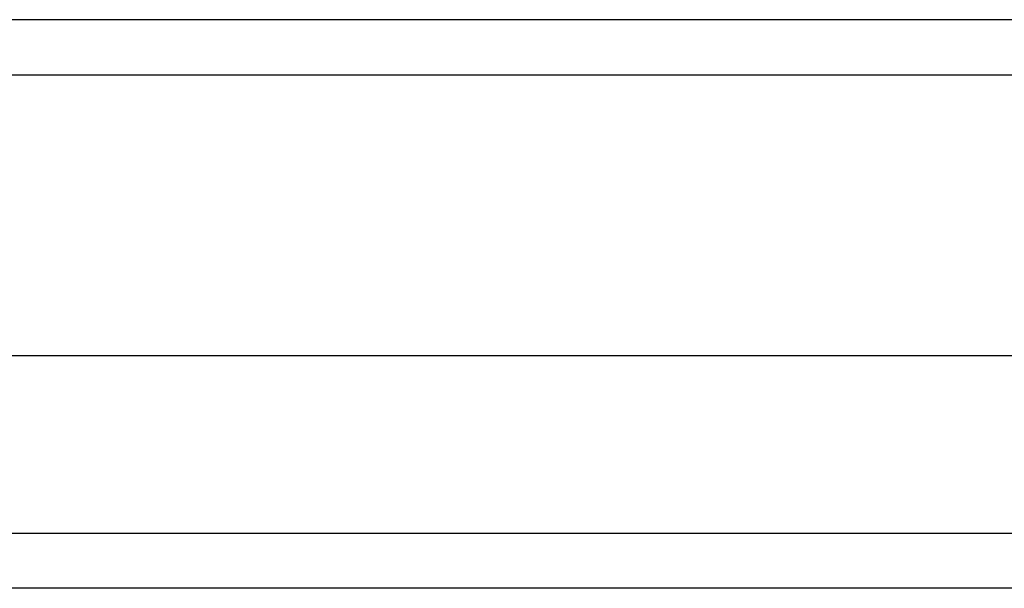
# Model space of a CAD drawing. Header units: inches. Extents: x 12.1 to 98.4, y 6.6 to 69.1.
# Tile 25 of 34: x 53.923 to 55.423, y 49.78 to 50.646. Entities that reach past the tile are written whole.
import ezdxf

# ---------------------------------------------------------------- set-up
doc = ezdxf.new("R2010")
doc.units = ezdxf.units.IN
doc.header["$MEASUREMENT"] = 0
doc.layers.add('Visible Edges(ANSI)', color=7, linetype='Continuous', lineweight=25)
doc.layers.add('Visible Tangent Edges(ANSI)', color=7, linetype='Continuous', lineweight=25)

msp = doc.modelspace()

# ---------------------------------------------------------------- linework, layer by layer
at = {"layer": 'Visible Edges(ANSI)'}
for p, q in [((64.3394, 50.6465), (52.5074, 50.6465)), ((53.132, 50.1347), (63.7147, 50.1347)), ((63.5262, 49.7803), (53.3205, 49.7803))]:
    msp.add_line(p, q, dxfattribs=at)
at = {"layer": 'Visible Tangent Edges(ANSI)'}
for p, q in [((52.5074, 50.5625), (64.3394, 50.5625)), ((53.2055, 49.8643), (63.6412, 49.8643))]:
    msp.add_line(p, q, dxfattribs=at)

doc.saveas('drawing.dxf')
